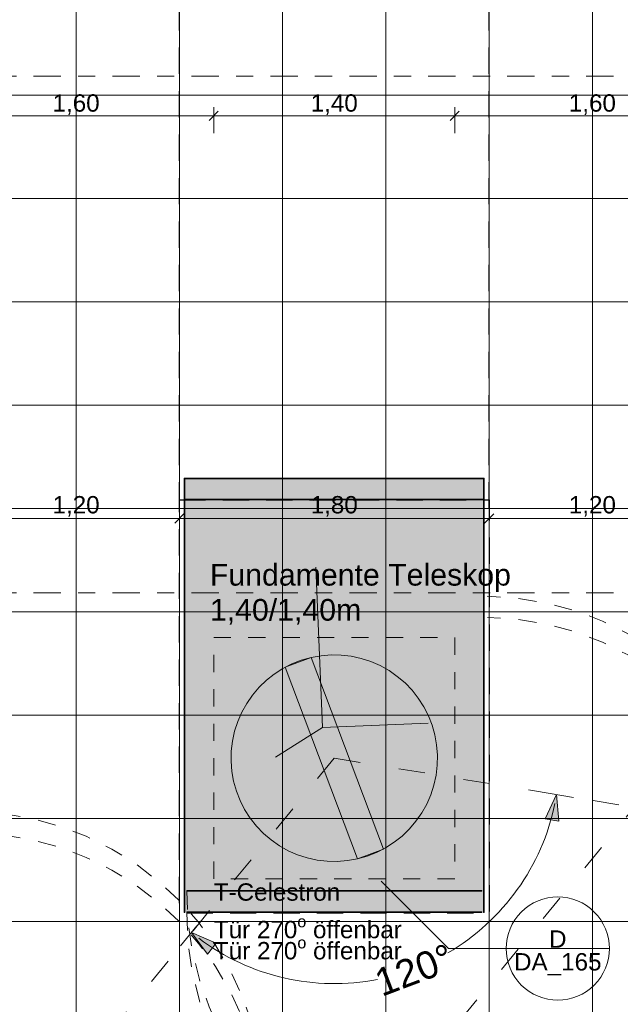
# Model space of a CAD drawing. Header units: metres. Extents: x -180 to 4, y -47 to 4.
# Tile 40 of 256: x -172.41 to -168.92, y -25.34 to -19.62. Entities that reach past the tile are written whole.
import ezdxf

# ---------------------------------------------------------------- set-up
doc = ezdxf.new("R2010")
doc.units = ezdxf.units.M
doc.header["$LTSCALE"] = 0.05
doc.header["$PDMODE"] = 1
doc.header["$PDSIZE"] = -2
for name, pattern in [('ISO-02 Strichlinie', [3.81, 3.048, -0.762]), ('ISO-03 Gestrichelt mit Abstand', [7.62, 3.048, -4.572]), ('Linienart-1', [2.116328, 1.058164, -1.058164]), ('Linienart-34', [4.233, 2.116, -2.117]), ('Linienart-53', [5.291531, 3.175, -1.058062, 0.352704, -0.705764])]:
    doc.linetypes.add(name, pattern=pattern)
doc.layers.get('0').update_dxf_attribs({"lineweight": 25})
for name, color, linetype, lineweight, true_color in [('30 -34 Innenwände- 4 Türen_Fenster', 7, 'Continuous', 15, 0x9955ff), ('30 -36 Dächer- 4 Dachbekleidungen', 7, 'Continuous', 9, 0xccccff), ('70 -72 Beschriftung- 1 Beschriftung allgemein', 7, 'Continuous', 9, 0xff6633), ('70 -72 Beschriftung- 7 Detailverweise', 7, 'Continuous', 9, 0x00dd00), ('70 -76 Bemaßung- 2 Allgemein', 7, 'Continuous', 5, 0x6666cc)]:
    doc.layers.add(name, color=color, linetype=linetype, lineweight=lineweight, true_color=true_color)
for name, color, linetype, lineweight in [('60- 61 allgemeine Ausstattung- 4 Terrassen', 7, 'Continuous', 9), ('70 -71 Achsen- 1 Gebäudeachsen', 7, 'Linienart-53', 18), ('Bemaßung', 7, 'Continuous', 5), ('Keine', 7, 'Continuous', 9)]:
    doc.layers.add(name, color=color, linetype=linetype, lineweight=lineweight)
doc.styles.add('Arial', font='arial.ttf')
doc.dimstyles.new('k+k 1_50', dxfattribs={"dimtxt": 0.075516, "dimasz": 0.05302, "dimexe": 0.05, "dimexo": 0.15, "dimgap": 0.01, "dimtad": 1, "dimdec": 3, "dimtxsty": 'Arial', "dimblk": 'VW_SLASH', "dimblk1": 'VW_SLASH', "dimblk2": 'VW_SLASH', "dimcen": 0, "dimdle": 0.05, "dimadec": 3, "dimazin": 0, "dimtfac": 0.75, "dimtdec": 3, "dimtix": 1, "dimtmove": 0, "dimatfit": 0, "dimldrblk": 'VW_SLASH-1', "dimfxl": 0.125, "dimfxlon": 1, "dimfrac": 2, "dimtolj": 1, "dimarcsym": 0})
doc.dimstyles.new('k+k_klein', dxfattribs={"dimtxt": 0.075516, "dimasz": 0.05302, "dimexe": 0.05, "dimexo": 0.15, "dimgap": 0.005, "dimtad": 1, "dimdec": 3, "dimtxsty": 'Arial', "dimblk": 'VW_SLASH-2', "dimblk1": 'VW_SLASH-2', "dimblk2": 'VW_SLASH-2', "dimcen": 0, "dimdle": 0.025, "dimadec": 3, "dimazin": 0, "dimtfac": 0.75, "dimtdec": 3, "dimtix": 1, "dimtmove": 0, "dimatfit": 0, "dimldrblk": 'VW_FILLEDARROW', "dimfxl": 0.1, "dimfxlon": 1, "dimfrac": 2, "dimtolj": 1, "dimarcsym": 0})

# ---------------------------------------------------------------- blocks, each defined once
blk = doc.blocks.new('Gruppe-838')
at = {"layer": '70 -72 Beschriftung- 7 Detailverweise'}
blk.add_line((0.935, 0), (0.335, 0), dxfattribs=at)
at = {"layer": '70 -72 Beschriftung- 7 Detailverweise', "flags": 128}
blk.add_lwpolyline([(0.935, 0), (0.9336, -0.0294), (0.9292, -0.0585), (0.9221, -0.0871), (0.9122, -0.1148), (0.8996, -0.1414), (0.8844, -0.1667), (0.8669, -0.1903), (0.8471, -0.2121), (0.8253, -0.2319), (0.8017, -0.2494), (0.7764, -0.2646), (0.7498, -0.2772), (0.7221, -0.2871), (0.6935, -0.2942), (0.6644, -0.2986), (0.635, -0.3), (0.6056, -0.2986), (0.5765, -0.2942), (0.5479, -0.2871), (0.5202, -0.2772), (0.4936, -0.2646), (0.4683, -0.2494), (0.4447, -0.2319), (0.4229, -0.2121), (0.4031, -0.1903), (0.3856, -0.1667), (0.3704, -0.1414), (0.3578, -0.1148), (0.3479, -0.0871), (0.3408, -0.0585), (0.3364, -0.0294), (0.335, 0), (0.3364, 0.0294), (0.3408, 0.0585), (0.3479, 0.0871), (0.3578, 0.1148), (0.3704, 0.1414), (0.3856, 0.1667), (0.4031, 0.1903), (0.4229, 0.2121), (0.4447, 0.2319), (0.4683, 0.2494), (0.4936, 0.2646), (0.5202, 0.2772), (0.5479, 0.2871), (0.5765, 0.2942), (0.6056, 0.2986), (0.635, 0.3), (0.6644, 0.2986), (0.6935, 0.2942), (0.7221, 0.2871), (0.7498, 0.2772), (0.7764, 0.2646), (0.8017, 0.2494), (0.8253, 0.2319), (0.8471, 0.2121), (0.8669, 0.1903), (0.8844, 0.1667), (0.8996, 0.1414), (0.9122, 0.1148), (0.9221, 0.0871), (0.9292, 0.0585), (0.9336, 0.0294)], close=True, dxfattribs=at)
at = {"layer": '70 -72 Beschriftung- 7 Detailverweise'}
blk.add_point((0.635, 0), dxfattribs=at)
at = {"layer": '70 -72 Beschriftung- 7 Detailverweise', "line_spacing_factor": 0.96878, "style": 'Arial'}
for s, insert, char_height, attachment_point in [('D', (0.635, 0.0046), 0.1007, 8), ('DA_165', (0.635, -0.0267), 0.10069, 2)]:
    blk.add_mtext(s, dxfattribs=dict(at, insert=insert, char_height=char_height, attachment_point=attachment_point))
blk = doc.blocks.new('Referenzmarkierung-38')
at = {"layer": '70 -72 Beschriftung- 7 Detailverweise', "transparency": 33554687}
for q in [(-0.3913, 0.3913), (0.635, 0)]:
    blk.add_line((0, 0), q, dxfattribs=at)
at = {"layer": '70 -72 Beschriftung- 7 Detailverweise', "color": 7, "transparency": 33554687}
blk.add_blockref('Gruppe-838', (0, 0), dxfattribs=at)
blk = doc.blocks.new('VW_FILLEDARROW')
at = {"linetype": 'Continuous', "lineweight": 0, "transparency": 16777216}
blk.add_hatch(color=0, dxfattribs=at).paths.add_polyline_path([(-2.83, 0.76), (0, 0), (-2.83, -0.76)])
at = {"color": 0, "lineweight": 5, "transparency": 16777216, "flags": 128}
blk.add_lwpolyline([(-2.83, 0.76), (0, 0), (-2.83, -0.76)], close=True, dxfattribs=at)
blk = doc.blocks.new('*D1093')
at = {"layer": '70 -76 Bemaßung- 2 Allgemein', "color": 0, "linetype": 'Continuous', "lineweight": -2, "transparency": 33554559}
for p, q in [((-169.1903, -24.1348), (-169.3383, -24.1105)), ((-171.4736, -24.9976), (-171.3786, -24.8815))]:
    blk.add_line(p, q, dxfattribs=at)
for start, end in [(300.3079, 348.3798), (233.0206, 281.0925)]:
    blk.add_arc((-170.581, -23.907), 1.3093, start, end, dxfattribs=at)
at = {"layer": 'Defpoints', "color": 0, "transparency": 33554559}
for p in [(-170.581, -23.907), (-170.565, -25.2162), (-161.1338, -25.454), (-176.6443, -31.315)]:
    blk.add_point(p, dxfattribs=at)
at = {"layer": '70 -76 Bemaßung- 2 Allgemein', "color": 0, "lineweight": -2, "xscale": 0.05302001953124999, "yscale": 0.05302001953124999, "zscale": 0.05302001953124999}
for p, rotation in [((-169.2889, -24.1186), 79.5400057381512), ((-171.4103, -24.9202), 141.8604122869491)]:
    blk.add_blockref('VW_FILLEDARROW', p, dxfattribs=dict(at, rotation=rotation))
at = {"layer": '70 -76 Bemaßung- 2 Allgemein', "color": 0, "lineweight": 15, "transparency": 33554559, "insert": (-170.1159, -25.1378), "char_height": 0.160649, "attachment_point": 5, "rotation": 20.7002, "style": 'Arial'}
blk.add_mtext('\\A1;120%%d ', dxfattribs=at)
blk = doc.blocks.new('VW_SLASH-2')
at = {"color": 0, "linetype": 'ByBlock', "lineweight": -2, "transparency": 16777216}
blk.add_line((0.47, 0), (-1, 0), dxfattribs=at)
at = {"color": 0, "lineweight": 5, "transparency": 16777216, "flags": 128}
blk.add_lwpolyline([(0.5, 0.5), (-0.5, -0.5)], dxfattribs=at)
blk = doc.blocks.new('Gruppe-942')
at = {"layer": '30 -34 Innenwände- 4 Türen_Fenster', "color": 7, "linetype": 'ISO-03 Gestrichelt mit Abstand', "lineweight": 15, "transparency": 33554636}
blk.add_line((-167.581, -22.657), (-173.6443, -30.065), dxfattribs=at)
blk = doc.blocks.new('*D1101')
at = {"layer": '70 -76 Bemaßung- 2 Allgemein', "color": 0, "lineweight": -2}
for p, q in [((-172.881, -20.2768), (-172.881, -20.1268)), ((-171.281, -20.2768), (-171.281, -20.1268)), ((-171.334, -20.1768), (-172.828, -20.1768))]:
    blk.add_line(p, q, dxfattribs=at)
at = {"layer": 'Defpoints', "color": 0}
for p in [(-172.881, -20.1768), (-171.281, -24.5093), (-172.881, -25.857)]:
    blk.add_point(p, dxfattribs=at)
at = {"layer": '70 -76 Bemaßung- 2 Allgemein', "color": 0, "lineweight": -2, "xscale": 0.05302001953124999, "yscale": 0.05302001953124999, "zscale": 0.05302001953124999, "rotation": 180}
blk.add_blockref('VW_SLASH-2', (-172.881, -20.1768), dxfattribs=at)
at = {"layer": '70 -76 Bemaßung- 2 Allgemein', "color": 0, "lineweight": -2, "xscale": 0.05302001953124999, "yscale": 0.05302001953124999, "zscale": 0.05302001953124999}
blk.add_blockref('VW_SLASH-2', (-171.281, -20.1768), dxfattribs=at)
at = {"layer": '70 -76 Bemaßung- 2 Allgemein', "color": 0, "insert": (-172.081, -20.1114), "char_height": 0.10069, "attachment_point": 5, "style": 'Arial'}
blk.add_mtext('\\A1;1,60', dxfattribs=at)
blk = doc.blocks.new('*D1102')
at = {"layer": '70 -76 Bemaßung- 2 Allgemein', "color": 0, "lineweight": -2}
for p, q in [((-171.281, -20.2768), (-171.281, -20.1268)), ((-169.881, -20.2768), (-169.881, -20.1268)), ((-169.934, -20.1768), (-171.228, -20.1768))]:
    blk.add_line(p, q, dxfattribs=at)
at = {"layer": 'Defpoints', "color": 0}
for p in [(-171.281, -20.1768), (-171.281, -24.5093), (-169.881, -24.607)]:
    blk.add_point(p, dxfattribs=at)
at = {"layer": '70 -76 Bemaßung- 2 Allgemein', "color": 0, "lineweight": -2, "xscale": 0.05302001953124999, "yscale": 0.05302001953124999, "zscale": 0.05302001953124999, "rotation": 180}
blk.add_blockref('VW_SLASH-2', (-171.281, -20.1768), dxfattribs=at)
at = {"layer": '70 -76 Bemaßung- 2 Allgemein', "color": 0, "lineweight": -2, "xscale": 0.05302001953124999, "yscale": 0.05302001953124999, "zscale": 0.05302001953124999}
blk.add_blockref('VW_SLASH-2', (-169.881, -20.1768), dxfattribs=at)
at = {"layer": '70 -76 Bemaßung- 2 Allgemein', "color": 0, "insert": (-170.581, -20.1114), "char_height": 0.10069, "attachment_point": 5, "style": 'Arial'}
blk.add_mtext('\\A1;1,40', dxfattribs=at)
blk = doc.blocks.new('*D1103')
at = {"layer": '70 -76 Bemaßung- 2 Allgemein', "color": 0, "lineweight": -2}
for p, q in [((-169.881, -20.2768), (-169.881, -20.1268)), ((-168.281, -20.2768), (-168.281, -20.1268)), ((-168.334, -20.1768), (-169.828, -20.1768))]:
    blk.add_line(p, q, dxfattribs=at)
at = {"layer": 'Defpoints', "color": 0}
for p in [(-169.881, -20.1768), (-168.281, -23.357), (-169.881, -24.607)]:
    blk.add_point(p, dxfattribs=at)
at = {"layer": '70 -76 Bemaßung- 2 Allgemein', "color": 0, "lineweight": -2, "xscale": 0.05302001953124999, "yscale": 0.05302001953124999, "zscale": 0.05302001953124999, "rotation": 180}
blk.add_blockref('VW_SLASH-2', (-169.881, -20.1768), dxfattribs=at)
at = {"layer": '70 -76 Bemaßung- 2 Allgemein', "color": 0, "lineweight": -2, "xscale": 0.05302001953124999, "yscale": 0.05302001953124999, "zscale": 0.05302001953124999}
blk.add_blockref('VW_SLASH-2', (-168.281, -20.1768), dxfattribs=at)
at = {"layer": '70 -76 Bemaßung- 2 Allgemein', "color": 0, "insert": (-169.081, -20.1114), "char_height": 0.10069, "attachment_point": 5, "style": 'Arial'}
blk.add_mtext('\\A1;1,60', dxfattribs=at)
blk = doc.blocks.new('*D1112')
at = {"layer": '70 -76 Bemaßung- 2 Allgemein', "color": 0, "lineweight": -2}
for p, q in [((-162.99, -23.357), (-162.84, -23.357)), ((-162.89, -24.554), (-162.89, -23.4101)), ((-162.99, -24.607), (-162.84, -24.607))]:
    blk.add_line(p, q, dxfattribs=at)
at = {"layer": 'Defpoints', "color": 0}
for p in [(-166.881, -23.357), (-162.89, -23.357), (-171.281, -24.607)]:
    blk.add_point(p, dxfattribs=at)
at = {"layer": '70 -76 Bemaßung- 2 Allgemein', "color": 0, "lineweight": -2, "xscale": 0.05302001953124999, "yscale": 0.05302001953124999, "zscale": 0.05302001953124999}
for p, rotation in [((-162.89, -23.357), 90), ((-162.89, -24.607), 270)]:
    blk.add_blockref('VW_SLASH-2', p, dxfattribs=dict(at, rotation=rotation))
at = {"layer": '70 -76 Bemaßung- 2 Allgemein', "color": 0, "insert": (-162.9555, -23.982), "char_height": 0.10069, "attachment_point": 5, "rotation": 90, "style": 'Arial'}
blk.add_mtext('\\A1;1,25', dxfattribs=at)
blk = doc.blocks.new('*D1113')
at = {"layer": '70 -76 Bemaßung- 2 Allgemein', "color": 0, "lineweight": -2}
for p, q in [((-162.99, -24.607), (-162.84, -24.607)), ((-162.89, -25.804), (-162.89, -24.6601)), ((-162.99, -25.857), (-162.84, -25.857))]:
    blk.add_line(p, q, dxfattribs=at)
at = {"layer": 'Defpoints', "color": 0}
for p in [(-171.281, -24.607), (-162.89, -24.607), (-172.881, -25.857)]:
    blk.add_point(p, dxfattribs=at)
at = {"layer": '70 -76 Bemaßung- 2 Allgemein', "color": 0, "lineweight": -2, "xscale": 0.05302001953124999, "yscale": 0.05302001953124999, "zscale": 0.05302001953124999}
for p, rotation in [((-162.89, -24.607), 90), ((-162.89, -25.857), 270)]:
    blk.add_blockref('VW_SLASH-2', p, dxfattribs=dict(at, rotation=rotation))
at = {"layer": '70 -76 Bemaßung- 2 Allgemein', "color": 0, "insert": (-162.9555, -25.232), "char_height": 0.10069, "attachment_point": 5, "rotation": 90, "style": 'Arial'}
blk.add_mtext('\\A1;1,25', dxfattribs=at)
blk = doc.blocks.new('Gruppe-1375')
at = {"layer": '60- 61 allgemeine Ausstattung- 4 Terrassen', "color": 7, "linetype": 'Continuous', "lineweight": 18, "transparency": 33554559, "flags": 128}
for points in [[(-169.7088, -22.403), (-169.7088, -22.407), (-171.4528, -22.407), (-171.4528, -22.403)], [(-171.4528, -24.803), (-171.4528, -22.407), (-171.4488, -22.407), (-171.4488, -24.803)], [(-169.7128, -24.803), (-169.7128, -22.407), (-169.7088, -22.407), (-169.7088, -24.803)], [(-171.4382, -24.803), (-171.4382, -24.799), (-169.7234, -24.799), (-169.7234, -24.803)]]:
    blk.add_lwpolyline(points, close=True, dxfattribs=at)
at = {"layer": '60- 61 allgemeine Ausstattung- 4 Terrassen', "linetype": 'Linienart-34', "lineweight": 9}
blk.add_arc((-169.7128, -24.815), 1.7254, 179.6015, 89.281, dxfattribs=at)
at = {"layer": '70 -72 Beschriftung- 1 Beschriftung allgemein', "color": 252, "linetype": 'Continuous', "true_color": 0x888888, "transparency": 33554457}
blk.add_solid([(-171.4528, -24.803), (-169.7088, -24.803), (-171.4528, -22.403), (-169.7088, -22.403)], dxfattribs=at)
at = {"layer": '60- 61 allgemeine Ausstattung- 4 Terrassen', "color": 252, "true_color": 0x888888, "transparency": 33554687, "insert": (-170.734, -25.0108), "char_height": 0.100689, "attachment_point": 5, "line_spacing_factor": 0.96878, "style": 'Arial'}
blk.add_mtext('\\A1;Tür 270{\\H0.6667x;\\So^ ;} öffenbar', dxfattribs=at)
blk = doc.blocks.new('Gruppe-1376')
at = {"layer": '60- 61 allgemeine Ausstattung- 4 Terrassen', "color": 7, "linetype": 'Continuous', "lineweight": 18, "transparency": 33554559, "flags": 128}
for points in [[(-172.7088, -23.653), (-172.7088, -23.657), (-174.4528, -23.657), (-174.4528, -23.653)], [(-174.4528, -26.053), (-174.4528, -23.657), (-174.4488, -23.657), (-174.4488, -26.053)], [(-172.7128, -26.053), (-172.7128, -23.657), (-172.7088, -23.657), (-172.7088, -26.053)], [(-174.4382, -26.053), (-174.4382, -26.049), (-172.7234, -26.049), (-172.7234, -26.053)]]:
    blk.add_lwpolyline(points, close=True, dxfattribs=at)
at = {"layer": '60- 61 allgemeine Ausstattung- 4 Terrassen', "linetype": 'Linienart-34', "lineweight": 9}
blk.add_arc((-172.7128, -26.065), 1.7254, 179.6015, 89.281, dxfattribs=at)
at = {"layer": '70 -72 Beschriftung- 1 Beschriftung allgemein', "color": 252, "linetype": 'Continuous', "true_color": 0x888888, "transparency": 33554457}
blk.add_solid([(-174.4528, -26.053), (-172.7088, -26.053), (-174.4528, -23.653), (-172.7088, -23.653)], dxfattribs=at)
at = {"layer": '60- 61 allgemeine Ausstattung- 4 Terrassen', "color": 252, "true_color": 0x888888, "transparency": 33554687, "insert": (-173.734, -26.2608), "char_height": 0.100689, "attachment_point": 5, "line_spacing_factor": 0.96878, "style": 'Arial'}
blk.add_mtext('\\A1;Tür 270{\\H0.6667x;\\So^ ;} öffenbar', dxfattribs=at)
blk = doc.blocks.new('Gruppe-1784')
at = {"layer": '60- 61 allgemeine Ausstattung- 4 Terrassen', "color": 7, "linetype": 'Continuous', "lineweight": 18, "transparency": 33554559, "flags": 128}
for points in [[(-169.709, -22.2804), (-169.709, -22.2844), (-171.453, -22.2844), (-171.453, -22.2804)], [(-171.453, -24.6804), (-171.453, -22.2844), (-171.449, -22.2844), (-171.449, -24.6804)], [(-169.713, -24.6804), (-169.713, -22.2844), (-169.709, -22.2844), (-169.709, -24.6804)], [(-171.4384, -24.6804), (-171.4384, -24.6764), (-169.7236, -24.6764), (-169.7236, -24.6804)]]:
    blk.add_lwpolyline(points, close=True, dxfattribs=at)
at = {"layer": '60- 61 allgemeine Ausstattung- 4 Terrassen', "linetype": 'Linienart-34', "lineweight": 9}
blk.add_arc((-169.713, -24.6924), 1.7254, 179.6015, 89.281, dxfattribs=at)
at = {"layer": '70 -72 Beschriftung- 1 Beschriftung allgemein', "color": 252, "linetype": 'Continuous', "true_color": 0x888888, "transparency": 33554457}
blk.add_solid([(-171.453, -24.6804), (-169.709, -24.6804), (-171.453, -22.2804), (-169.709, -22.2804)], dxfattribs=at)
at = {"layer": '60- 61 allgemeine Ausstattung- 4 Terrassen', "color": 252, "true_color": 0x888888, "transparency": 33554687, "insert": (-170.7342, -24.8882), "char_height": 0.100689, "attachment_point": 5, "line_spacing_factor": 0.96878, "style": 'Arial'}
blk.add_mtext('\\A1;Tür 270{\\H0.6667x;\\So^ ;} öffenbar', dxfattribs=at)
blk = doc.blocks.new('Gruppe-1785')
at = {"layer": '60- 61 allgemeine Ausstattung- 4 Terrassen', "color": 7, "linetype": 'Continuous', "lineweight": 18, "transparency": 33554559, "flags": 128}
for points in [[(-172.709, -23.5304), (-172.709, -23.5344), (-174.453, -23.5344), (-174.453, -23.5304)], [(-174.453, -25.9304), (-174.453, -23.5344), (-174.449, -23.5344), (-174.449, -25.9304)], [(-172.713, -25.9304), (-172.713, -23.5344), (-172.709, -23.5344), (-172.709, -25.9304)], [(-174.4384, -25.9304), (-174.4384, -25.9264), (-172.7236, -25.9264), (-172.7236, -25.9304)]]:
    blk.add_lwpolyline(points, close=True, dxfattribs=at)
at = {"layer": '60- 61 allgemeine Ausstattung- 4 Terrassen', "linetype": 'Linienart-34', "lineweight": 9}
blk.add_arc((-172.713, -25.9424), 1.7254, 179.6015, 89.281, dxfattribs=at)
at = {"layer": '70 -72 Beschriftung- 1 Beschriftung allgemein', "color": 252, "linetype": 'Continuous', "true_color": 0x888888, "transparency": 33554457}
blk.add_solid([(-174.453, -25.9304), (-172.709, -25.9304), (-174.453, -23.5304), (-172.709, -23.5304)], dxfattribs=at)
at = {"layer": '60- 61 allgemeine Ausstattung- 4 Terrassen', "color": 252, "true_color": 0x888888, "transparency": 33554687, "insert": (-173.7342, -26.1382), "char_height": 0.100689, "attachment_point": 5, "line_spacing_factor": 0.96878, "style": 'Arial'}
blk.add_mtext('\\A1;Tür 270{\\H0.6667x;\\So^ ;} öffenbar', dxfattribs=at)
blk = doc.blocks.new('VW_SLASH')
at = {"color": 0, "linetype": 'ByBlock', "lineweight": -2, "transparency": 16777216}
blk.add_line((0.94, 0), (-1, 0), dxfattribs=at)
at = {"color": 0, "lineweight": 20, "transparency": 16777216, "flags": 128}
blk.add_lwpolyline([(0.5, 0.5), (-0.5, -0.5)], dxfattribs=at)
blk = doc.blocks.new('*D2696')
at = {"layer": '70 -76 Bemaßung- 2 Allgemein', "color": 0, "lineweight": -2}
for p, q in [((-172.681, -22.6401), (-172.681, -22.4651)), ((-171.481, -22.6401), (-171.481, -22.4651)), ((-171.534, -22.5151), (-172.628, -22.5151))]:
    blk.add_line(p, q, dxfattribs=at)
at = {"layer": 'Defpoints', "color": 0}
for p in [(-172.681, -22.5151), (-172.681, -23.657), (-171.481, -24.857)]:
    blk.add_point(p, dxfattribs=at)
at = {"layer": '70 -76 Bemaßung- 2 Allgemein', "color": 0, "lineweight": -2, "xscale": 0.05302001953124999, "yscale": 0.05302001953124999, "zscale": 0.05302001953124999, "rotation": 180}
blk.add_blockref('VW_SLASH', (-172.681, -22.5151), dxfattribs=at)
at = {"layer": '70 -76 Bemaßung- 2 Allgemein', "color": 0, "lineweight": -2, "xscale": 0.05302001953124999, "yscale": 0.05302001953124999, "zscale": 0.05302001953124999}
blk.add_blockref('VW_SLASH', (-171.481, -22.5151), dxfattribs=at)
at = {"layer": '70 -76 Bemaßung- 2 Allgemein', "color": 0, "insert": (-172.081, -22.4446), "char_height": 0.10069, "attachment_point": 5, "style": 'Arial'}
blk.add_mtext('\\A1;1,20', dxfattribs=at)
blk = doc.blocks.new('VW_SLASH-1')
at = {"color": 0, "linetype": 'ByBlock', "lineweight": -2, "transparency": 16777216}
blk.add_line((0.94, 0), (-1, 0), dxfattribs=at)
at = {"color": 0, "lineweight": 5, "transparency": 16777216, "flags": 128}
blk.add_lwpolyline([(0.5, 0.5), (-0.5, -0.5)], dxfattribs=at)
blk = doc.blocks.new('*D2697')
at = {"layer": '70 -76 Bemaßung- 2 Allgemein', "color": 0, "lineweight": -2}
for p, q in [((-171.481, -22.6401), (-171.481, -22.4651)), ((-169.681, -22.6401), (-169.681, -22.4651)), ((-169.734, -22.5151), (-171.428, -22.5151))]:
    blk.add_line(p, q, dxfattribs=at)
at = {"layer": 'Defpoints', "color": 0}
for p in [(-171.481, -22.5151), (-171.481, -24.857), (-169.681, -24.857)]:
    blk.add_point(p, dxfattribs=at)
at = {"layer": '70 -76 Bemaßung- 2 Allgemein', "color": 0, "lineweight": -2, "xscale": 0.05302001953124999, "yscale": 0.05302001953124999, "zscale": 0.05302001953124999, "rotation": 180}
blk.add_blockref('VW_SLASH', (-171.481, -22.5151), dxfattribs=at)
at = {"layer": '70 -76 Bemaßung- 2 Allgemein', "color": 0, "lineweight": -2, "xscale": 0.05302001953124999, "yscale": 0.05302001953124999, "zscale": 0.05302001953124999}
blk.add_blockref('VW_SLASH', (-169.681, -22.5151), dxfattribs=at)
at = {"layer": '70 -76 Bemaßung- 2 Allgemein', "color": 0, "insert": (-170.581, -22.4446), "char_height": 0.10069, "attachment_point": 5, "style": 'Arial'}
blk.add_mtext('\\A1;1,80', dxfattribs=at)
blk = doc.blocks.new('*D2698')
at = {"layer": '70 -76 Bemaßung- 2 Allgemein', "color": 0, "lineweight": -2}
for p, q in [((-169.681, -22.6401), (-169.681, -22.4651)), ((-168.481, -22.6401), (-168.481, -22.4651)), ((-168.534, -22.5151), (-169.628, -22.5151))]:
    blk.add_line(p, q, dxfattribs=at)
at = {"layer": 'Defpoints', "color": 0}
for p in [(-169.681, -22.5151), (-168.481, -23.657), (-169.681, -24.857)]:
    blk.add_point(p, dxfattribs=at)
at = {"layer": '70 -76 Bemaßung- 2 Allgemein', "color": 0, "lineweight": -2, "xscale": 0.05302001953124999, "yscale": 0.05302001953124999, "zscale": 0.05302001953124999, "rotation": 180}
blk.add_blockref('VW_SLASH', (-169.681, -22.5151), dxfattribs=at)
at = {"layer": '70 -76 Bemaßung- 2 Allgemein', "color": 0, "lineweight": -2, "xscale": 0.05302001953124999, "yscale": 0.05302001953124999, "zscale": 0.05302001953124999}
blk.add_blockref('VW_SLASH', (-168.481, -22.5151), dxfattribs=at)
at = {"layer": '70 -76 Bemaßung- 2 Allgemein', "color": 0, "insert": (-169.081, -22.4446), "char_height": 0.10069, "attachment_point": 5, "style": 'Arial'}
blk.add_mtext('\\A1;1,20', dxfattribs=at)
blk = doc.blocks.new('_Achsen (3D)')
at = {"layer": '70 -71 Achsen- 1 Gebäudeachsen', "transparency": 33554687}
for p, q in [((-179.668, -19.947), (3.826, -19.947)), ((-179.668, -22.947), (3.826, -22.947))]:
    blk.add_line(p, q, dxfattribs=at)
blk = doc.blocks.new('Gruppe-941')
at = {"layer": '30 -34 Innenwände- 4 Türen_Fenster', "color": 7, "linetype": 'ISO-03 Gestrichelt mit Abstand', "lineweight": 15, "transparency": 33554636}
for q in [(-176.6443, -31.315), (-161.1338, -25.454)]:
    blk.add_line((-170.581, -23.907), q, dxfattribs=at)
at = {"layer": '30 -34 Innenwände- 4 Türen_Fenster', "color": 7, "linetype": 'Continuous', "lineweight": 15, "transparency": 33554585, "flags": 128}
blk.add_lwpolyline([(-170.7156, -23.3223), (-170.6576, -23.312), (-170.5989, -23.3073), (-170.5401, -23.3084), (-170.4816, -23.3153), (-170.4241, -23.3279), (-170.3681, -23.3461), (-170.3141, -23.3697), (-170.2627, -23.3984), (-170.2144, -23.4321), (-170.1696, -23.4703), (-170.1288, -23.5127), (-170.0923, -23.5589), (-170.0605, -23.6085), (-170.0338, -23.661), (-170.0123, -23.7158), (-169.9963, -23.7724), (-169.9859, -23.8304), (-169.9813, -23.8891), (-169.9824, -23.948), (-169.9893, -24.0064), (-170.0019, -24.064), (-170.0201, -24.12), (-170.0436, -24.1739), (-170.0724, -24.2253), (-170.106, -24.2736), (-170.1442, -24.3184), (-170.1867, -24.3593), (-170.2329, -24.3957), (-170.2825, -24.4275), (-170.3349, -24.4543), (-170.3897, -24.4757), (-170.4464, -24.4917), (-170.5044, -24.5021), (-170.5631, -24.5068), (-170.6219, -24.5056), (-170.6804, -24.4988), (-170.7379, -24.4862), (-170.7939, -24.468), (-170.8479, -24.4444), (-170.8993, -24.4157), (-170.9476, -24.382), (-170.9924, -24.3438), (-171.0332, -24.3014), (-171.0697, -24.2552), (-171.1015, -24.2056), (-171.1282, -24.1531), (-171.1497, -24.0983), (-171.1657, -24.0416), (-171.1761, -23.9837), (-171.1807, -23.925), (-171.1796, -23.8661), (-171.1727, -23.8076), (-171.1601, -23.7501), (-171.1419, -23.6941), (-171.1184, -23.6402), (-171.0896, -23.5888), (-171.056, -23.5404), (-171.0178, -23.4957), (-170.9753, -23.4548), (-170.9291, -23.4184), (-170.8795, -23.3866), (-170.8271, -23.3598), (-170.7723, -23.3383)], close=True, dxfattribs=at)
at = {"layer": 'Keine', "color": 7, "linetype": 'Continuous', "lineweight": 15, "transparency": 33554687}
for p, q in [((-170.6878, -22.7983), (-170.6499, -23.7295)), ((-170.6499, -23.7295), (-170.922, -23.9011)), ((-170.6499, -23.7295), (-170.035, -23.7045))]:
    blk.add_line(p, q, dxfattribs=at)
at = {"layer": 'Keine', "color": 7, "linetype": 'Continuous', "lineweight": 15, "transparency": 33554687, "flags": 128}
blk.add_lwpolyline([(-170.8667, -23.3794), (-170.7156, -23.3223), (-170.2953, -24.4347), (-170.4464, -24.4917)], close=True, dxfattribs=at)
at = {"layer": '70 -76 Bemaßung- 2 Allgemein', "color": 7, "linetype": 'Continuous', "lineweight": 15, "transparency": 33554559}
dim = blk.add_angular_dim_3p(base=(-170.565, -25.2162), center=(-170.581, -23.907), p1=(-176.6443, -31.315), p2=(-161.1338, -25.454), dimstyle='k+k_klein', override={"dimtxt": 0.160649, "dimgap": 0.006382, "dimpost": '<> ', "dimtxsty": 'Arial', "dimblk": 'VW_FILLEDARROW', "dimadec": 0, "dimtmove": 2}, dxfattribs=at)
dim.commit()
dim.dimension.update_dxf_attribs({"geometry": '*D1093', "text_midpoint": (-170.1159, -25.1378), "dimtype": 165})
blk = doc.blocks.new('Gruppe-1384')
at = {"layer": '60- 61 allgemeine Ausstattung- 4 Terrassen', "linetype": 'Continuous', "lineweight": 9, "transparency": 33554534}
h = blk.add_hatch(dxfattribs=at)
h.set_pattern_fill('Platte 60_60 SRF-1', style=0, pattern_type=2)
h.set_pattern_definition([(90, (-168.481, -14.65704), (-0.6, 7e-17), []), (0, (-168.481, -14.65704), (0, 0.6), [])])
h.paths.add_polyline_path([(-175.67599996, -12.29404198), (-160.12099996, -12.29404198), (-160.12099996, -31.45204198), (-175.67599996, -31.45204198)])
at = {"color": 255}
blk.add_wipeout([(-163.48826764, -31.41204198), (-175.63599996, -31.41204198), (-175.63599996, -12.11704198), (-175.67599996, -12.11704198), (-175.67599996, -31.45204198), (-163.48826764, -31.45204198)], dxfattribs=at).dxf.layer = '30 -36 Dächer- 4 Dachbekleidungen'
blk.add_wipeout([(-175.82599996, -12.11704198), (-175.82599996, -31.60204198), (-163.58826764, -31.60204198), (-163.58826764, -31.51204198), (-175.73599996, -31.51204198), (-175.73599996, -12.11704198)], dxfattribs=at).dxf.layer = '30 -36 Dächer- 4 Dachbekleidungen'
at = {"layer": '60- 61 allgemeine Ausstattung- 4 Terrassen', "color": 252, "linetype": 'ISO-02 Strichlinie', "lineweight": 25, "true_color": 0x888888, "transparency": 33554687}
for p, q in [((-171.48099996, -22.45704198), (-171.48099996, -17.05704198)), ((-169.68099996, -22.45704198), (-169.68099996, -17.05704198))]:
    blk.add_line(p, q, dxfattribs=at)
at = {"layer": '60- 61 allgemeine Ausstattung- 4 Terrassen', "color": 252, "linetype": 'ISO-02 Strichlinie', "lineweight": 25, "true_color": 0x888888, "transparency": 33554687, "flags": 128}
blk.add_lwpolyline([(-171.48099996, -22.40704198), (-169.68099996, -22.40704198), (-169.68099996, -24.80704198), (-171.48099996, -24.80704198)], close=True, dxfattribs=at)
at = {"layer": '60- 61 allgemeine Ausstattung- 4 Terrassen', "color": 7, "linetype": 'Linienart-1', "lineweight": 18, "transparency": 33554687, "flags": 128}
blk.add_lwpolyline([(-171.28099996, -23.20704198), (-169.88099996, -23.20704198), (-169.88099996, -24.60704198), (-171.28099996, -24.60704198)], close=True, dxfattribs=at)
at = {"layer": '60- 61 allgemeine Ausstattung- 4 Terrassen', "color": 7, "transparency": 33554687}
for name in ['Gruppe-942', 'Gruppe-941']:
    blk.add_blockref(name, (0, 0), dxfattribs=at)
at = {"layer": '70 -72 Beschriftung- 7 Detailverweise'}
blk.add_blockref('Referenzmarkierung-38', (-169.91702441, -25.012676), dxfattribs=at)
at = {"layer": 'Bemaßung', "color": 7}
for name in ['Gruppe-1375', 'Gruppe-1376']:
    blk.add_blockref(name, (0, 0), dxfattribs=at)
at = {"layer": '60- 61 allgemeine Ausstattung- 4 Terrassen', "insert": (-171.28099996, -24.63405888), "char_height": 0.1006886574, "attachment_point": 1, "line_spacing_factor": 0.970891, "style": 'Arial'}
blk.add_mtext('T-Celestron', dxfattribs=at)
at = {"layer": '70 -72 Beschriftung- 1 Beschriftung allgemein', "insert": (-171.30346485, -23.13202032), "char_height": 0.1258608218, "attachment_point": 7, "line_spacing_factor": 0.970891, "style": 'Arial'}
blk.add_mtext('Fundamente Teleskop\\P1,40/1,40m', dxfattribs=at)
at = {"layer": '70 -76 Bemaßung- 2 Allgemein'}
for base, p1, p2, text, picture, middle in [((-172.88099996, -20.17682231), (-171.28099996, -24.50933777), (-172.88099996, -25.85704198), '1,60', '*D1101', (-172.08099996, -20.11135877)), ((-171.28099996, -20.17682231), (-169.88099996, -24.60704198), (-171.28099996, -24.50933777), '1,40', '*D1102', (-170.58099996, -20.11135877)), ((-169.88099996, -20.17682231), (-168.28099996, -23.35704198), (-169.88099996, -24.60704198), '1,60', '*D1103', (-169.08099996, -20.11135877))]:
    dim = blk.add_linear_dim(base=base, p1=p1, p2=p2, text=text, dimstyle='k+k_klein', override={"dimtxt": 0.100689, "dimgap": 0.005, "dimdec": 8, "dimpost": '<>', "dimtxsty": 'Arial', "dimtmove": 2}, dxfattribs=at)
    dim.commit()
    dim.dimension.update_dxf_attribs({"geometry": picture, "text_midpoint": middle})
for base, p1, p2, picture, middle in [((-162.89, -23.35704198), (-171.28099996, -24.60704198), (-166.88099996, -23.35704198), '*D1112', (-162.95546354, -23.98204198)), ((-162.89, -24.60704198), (-172.88099996, -25.85704198), (-171.28099996, -24.60704198), '*D1113', (-162.95546354, -25.23204198))]:
    dim = blk.add_linear_dim(base=base, p1=p1, p2=p2, angle=270, text='1,25', dimstyle='k+k_klein', override={"dimtxt": 0.100689, "dimgap": 0.005, "dimdec": 8, "dimpost": '<>', "dimtxsty": 'Arial', "dimtmove": 2}, dxfattribs=at)
    dim.commit()
    dim.dimension.update_dxf_attribs({"geometry": picture, "text_midpoint": middle})
blk = doc.blocks.new('_Dach_2D (2D)')
at = {"layer": '60- 61 allgemeine Ausstattung- 4 Terrassen', "color": 7}
blk.add_blockref('Gruppe-1384', (0, 0), dxfattribs=at)
at = {"layer": 'Bemaßung', "color": 7}
for name in ['Gruppe-1784', 'Gruppe-1785']:
    blk.add_blockref(name, (0, 0), dxfattribs=at)
blk = doc.blocks.new('Gruppe-2056')
at = {"layer": '70 -76 Bemaßung- 2 Allgemein'}
for base, p1, p2, text, picture, middle in [((-172.681, -22.5151), (-171.481, -24.857), (-172.681, -23.657), '1,20', '*D2696', (-172.081, -22.4446)), ((-171.481, -22.5151), (-169.681, -24.857), (-171.481, -24.857), '1,80', '*D2697', (-170.581, -22.4446)), ((-169.681, -22.5151), (-168.481, -23.657), (-169.681, -24.857), '1,20', '*D2698', (-169.081, -22.4446))]:
    dim = blk.add_linear_dim(base=base, p1=p1, p2=p2, text=text, dimstyle='k+k 1_50', override={"dimtxt": 0.100689, "dimgap": 0.01, "dimpost": '<>', "dimtxsty": 'Arial', "dimtmove": 2}, dxfattribs=at)
    dim.commit()
    dim.dimension.update_dxf_attribs({"geometry": picture, "text_midpoint": middle})
blk = doc.blocks.new('_Dach_2D Bemaßung_ Beschriftung (2D)')
at = {"layer": '70 -76 Bemaßung- 2 Allgemein'}
blk.add_blockref('Gruppe-2056', (0, 0), dxfattribs=at)

msp = doc.modelspace()

# ---------------------------------------------------------------- block references
at = {"layer": 'Keine', "color": 1}
msp.add_blockref('_Dach_2D (2D)', (0, 0), dxfattribs=at)

# ---------------------------------------------------------------- next in the draw order: block references
msp.add_blockref('_Dach_2D Bemaßung_ Beschriftung (2D)', (0, 0), dxfattribs=at)

# ---------------------------------------------------------------- next in the draw order: block references
msp.add_blockref('_Achsen (3D)', (0, 0), dxfattribs=at)

doc.saveas('drawing.dxf')
